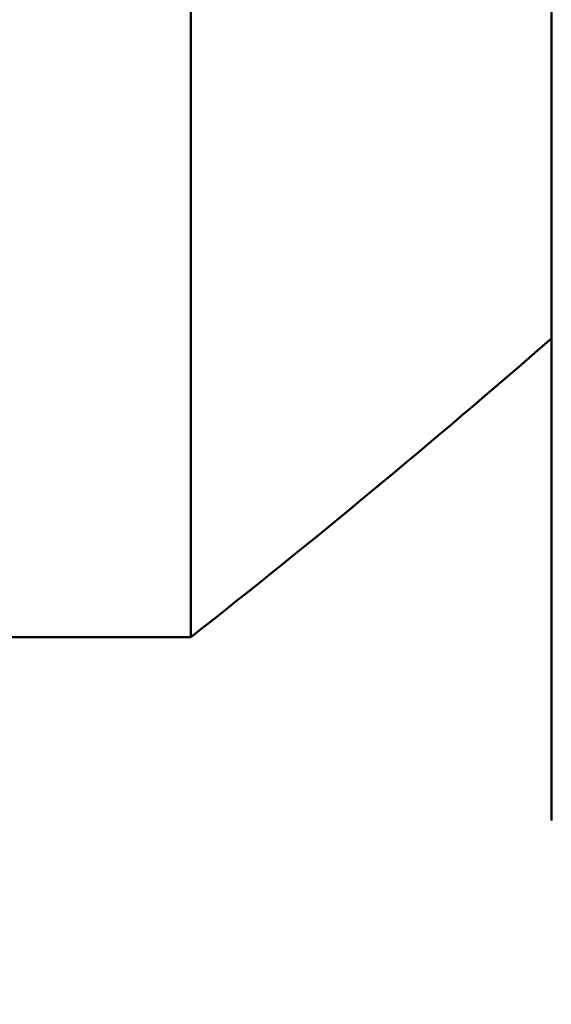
# Model space of a CAD drawing. Header units: millimetres. Extents: x 626 to 2725, y 57 to 2097.
# Tile 29 of 133: x 862.43 to 865.33, y 182.42 to 187.78. Entities that reach past the tile are written whole.
import ezdxf

# ---------------------------------------------------------------- set-up
doc = ezdxf.new("R2010")
doc.units = ezdxf.units.MM
doc.header["$LTSCALE"] = 10
doc.layers.add('Widoczne (ISO)', color=7, linetype='Continuous', lineweight=50)

msp = doc.modelspace()

# ---------------------------------------------------------------- linework, layer by layer
at = {"layer": 'Widoczne (ISO)'}
for p, q in [((865.3289, 221.4165), (865.3289, 183.4174)), ((863.3612, 220.4165), (863.3612, 184.4165)), ((863.3612, 184.4165), (862.3612, 184.4165))]:
    msp.add_line(p, q, dxfattribs=at)
msp.add_circle((825.3289, 202.4165), 50, dxfattribs=at)
msp.add_arc((832.4826, 223.7422), 50, 308.13918, 311.06586, dxfattribs=at)

doc.saveas('drawing.dxf')
